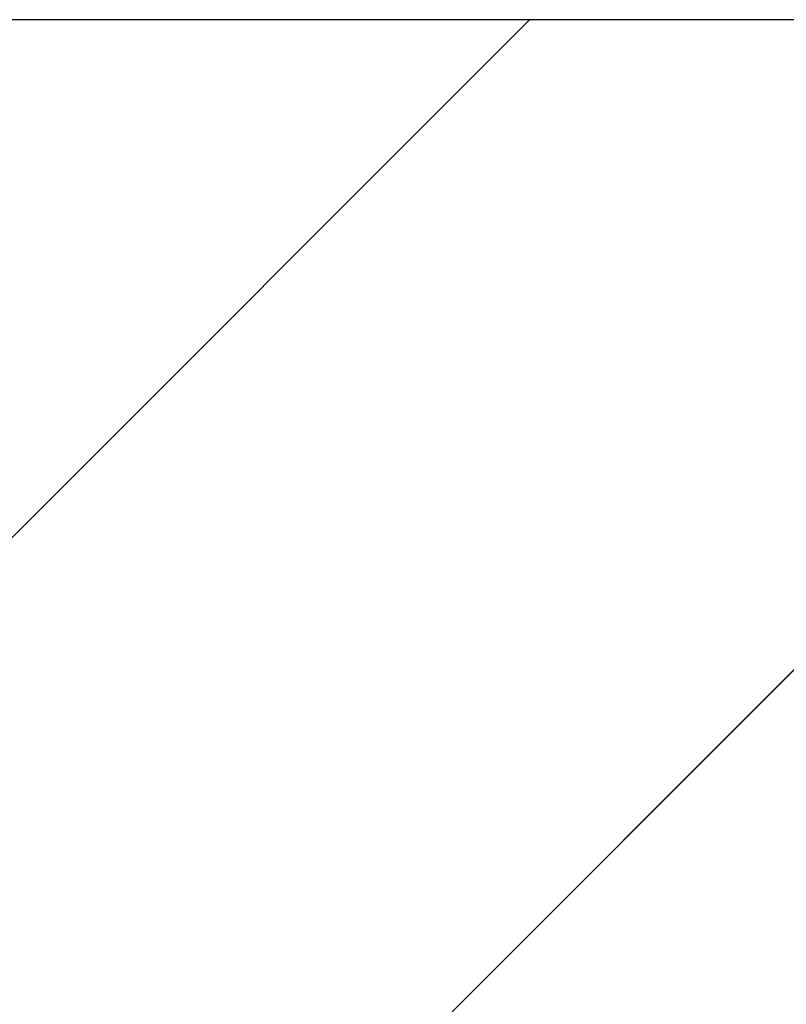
# Model space of a CAD drawing. Extents: x -28.8 to 48.7, y -5.6 to 85.1.
# Tile 168 of 168: x 10.0613 to 10.1383, y 28.766 to 28.865. Entities that reach past the tile are written whole.
import ezdxf

# ---------------------------------------------------------------- set-up
doc = ezdxf.new("R2010")
doc.units = 0
doc.header["$MEASUREMENT"] = 0
doc.layers.add('R_TR_AUSSENWAND', color=7, linetype='Continuous')
doc.layers.add('R_TR_INNENWAND', color=7, linetype='Continuous')
pattern_1 = [(45, (0, 0), (-0.04596194, 0.04596194), [])]

# ---------------------------------------------------------------- blocks, each defined once
blk = doc.blocks.new('Wand_16_2', base_point=(10.355, 22.99))
at = {"layer": 'R_TR_AUSSENWAND', "linetype": 'Continuous'}
h = blk.add_hatch(dxfattribs=at)
h.set_pattern_fill('MW_Kalksandstein_0002', color=256, style=0, pattern_type=2)
h.set_pattern_definition(pattern_1)
h.paths.add_polyline_path([(10.355, 28.865), (9.99, 28.865), (9.99, 28.375), (10.17, 28.375), (10.24, 28.375), (10.355, 28.375)], flags=0)
blk.add_line((10.355, 28.865), (9.99, 28.865), dxfattribs=at)
blk = doc.blocks.new('Wand_22_2', base_point=(10.355, 28.625))
at = {"layer": 'R_TR_INNENWAND', "linetype": 'Continuous'}
h = blk.add_hatch(dxfattribs=at)
h.set_pattern_fill('MW_Kalksandstein_0002', color=256, style=0, pattern_type=2)
h.set_pattern_definition(pattern_1)
h.paths.add_polyline_path([(3.771314, 28.865), (3.771314, 28.625), (10.355, 28.625), (10.355, 28.865)], flags=0)
blk.add_line((10.355, 28.865), (3.771314, 28.865), dxfattribs=at)

msp = doc.modelspace()

# ---------------------------------------------------------------- block references
at = {"layer": 'R_TR_AUSSENWAND'}
msp.add_blockref('Wand_16_2', (10.355, 22.99), dxfattribs=at)

# ---------------------------------------------------------------- next in the draw order: block references
at = {"layer": 'R_TR_INNENWAND'}
msp.add_blockref('Wand_22_2', (10.355, 28.625), dxfattribs=at)

doc.saveas('drawing.dxf')
